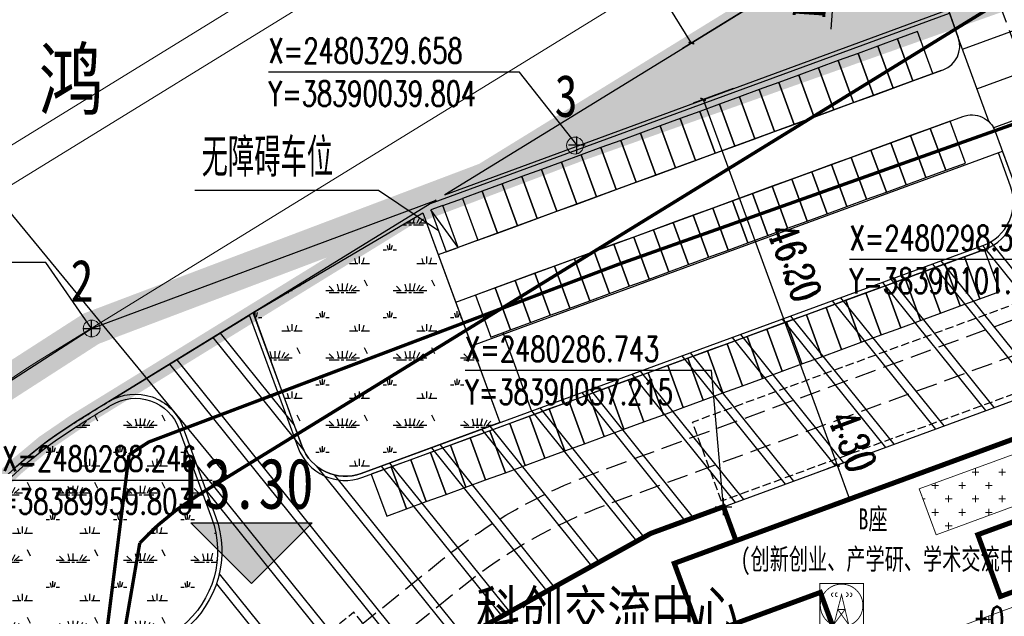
# Model space of a CAD drawing. Extents: x 38389316 to 38391210, y 2479116 to 2480544.
# Tile 42 of 68: x 38389974 to 38390091, y 2480274 to 2480345. Entities that reach past the tile are written whole.
import ezdxf
from ezdxf.enums import TextEntityAlignment as Align

# ---------------------------------------------------------------- set-up
doc = ezdxf.new("R2010")
doc.units = 0
doc.header["$LTSCALE"] = 2
for name, pattern in [('0', [0]), ('CENTER2', [1.125, 0.75, -0.125, 0.125, -0.125]), ('DASH', [0.35, 0.25, -0.1]), ('X2', [10, 8, -2])]:
    doc.linetypes.add(name, pattern=pattern)
doc.layers.get('0').update_dxf_attribs({"linetype": 'CONTINUOUS', "lineweight": 9})
doc.layers.get('Defpoints').update_dxf_attribs({"linetype": 'CONTINUOUS', "lineweight": 9})
for name, color, linetype in [('00-道路', 130, 'CONTINUOUS'), ('DIM_COOR', 3, 'CONTINUOUS'), ('DIM_ELEV', 3, 'CONTINUOUS'), ('DIM_SYMB', 3, 'CONTINUOUS'), ('DL_道路红线', 7, 'CONTINUOUS'), ('hongxian', 1, 'CONTINUOUS'), ('PUB_TEXT', 7, 'CONTINUOUS'), ('u-road', 4, 'CONTINUOUS'), ('U_室外车位', 3, 'CONTINUOUS'), ('建筑占地', 3, 'CONTINUOUS'), ('建筑轮廓', 2, 'CONTINUOUS'), ('文字', 7, 'CONTINUOUS'), ('远期建筑', 141, 'CONTINUOUS'), ('道路', 33, 'CONTINUOUS')]:
    doc.layers.add(name, color=color, linetype=linetype)
for name, color, linetype, lineweight in [('YD_设施符号', 7, 'CONTINUOUS', 5), ('尺寸标注', 7, 'CONTINUOUS', 9), ('屋顶绿化线', 126, 'CONTINUOUS', 9), ('建筑控制线', 6, '0', 9), ('规划坐标', 7, 'CONTINUOUS', 9), ('路边线', 5, 'CONTINUOUS', 9)]:
    doc.layers.add(name, color=color, linetype=linetype, lineweight=lineweight)
doc.styles.add('-宋体', font='txt', dxfattribs={"width": 0.8})
doc.styles.add('_TCH_DIM', font='SIMPLEX', dxfattribs={"bigfont": 'GBCBIG'})
doc.styles.add('_TCH_LABEL_T3', font='COMPLEX', dxfattribs={"width": 0.705882, "bigfont": 'GBCBIG'})
doc.styles.add('中等线体', font='txt', dxfattribs={"width": 0.8})
doc.styles.add('宋体', font='txt', dxfattribs={"width": 0.8, "height": 8})
doc.dimstyles.new('_TCH_ARCH_M_M&&1', dxfattribs={"dimtxt": 1.275, "dimasz": 0.5, "dimexe": 1.25, "dimexo": 1.5, "dimgap": 0.6125, "dimtad": 1, "dimzin": 1, "dimdsep": 46, "dimtxsty": '_TCH_LABEL_T3', "dimblk": 'ARCHTICK', "dimcen": 0.09, "dimclrt": 7, "dimazin": 2, "dimtfac": 1, "dimtix": 1, "dimtmove": 2, "dimatfit": 3, "dimfxl": 1, "dimtolj": 1, "dimtzin": 0, "dimarcsym": 0})
pattern_1 = [(0, (2.4, 0.16), (8, 8), [1.2, -0.24, 0.32, -0.24, 1.2, -4.8]), (0, (2, 0.4), (8, 8), [0.8, -0.6, 1.2, -0.6, 0.8, -4]), (0, (4.8, 3.6), (8, 8), [1, -0.4, 1, -5.6]), (0, (0.8, 5.2), (8, 8), [0.4, -0.8, 0.4, -6.4]), (90, (1.6, 5.2), (-8, 8), [0.72, -7.28]), (90, (4, 0.4), (-8, 8), [0.8, -7.2]), (90, (6, 3.6), (-8, 8), [0.8, -7.2]), (45, (5.04, 0.32), (9e-16, 8.00000000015), [0.8, -10.513708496]), (135, (2.96, 0.32), (-8.00000000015, 9e-16), [0.8, -10.513708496]), (63.43494882, (4.8, 0.36), (4e-10, 8), [0.8, -17.088543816]), (75.96375653, (4.4, 0.4), (2.9e-10, 7.9999999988), [0.8, -32.184845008]), (75.96375653, (6.4, 3.6), (2.9e-10, 7.9999999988), [0.64, -32.344845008]), (75.96375653, (1.76, 5.2), (2.9e-10, 7.9999999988), [0.56, -32.424845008]), (104.03624347, (3.6, 0.4), (-2.9e-10, 7.9999999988), [0.8, -32.184845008]), (104.03624347, (5.6, 3.6), (-2.9e-10, 7.9999999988), [0.64, -32.344845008]), (104.03624347, (1.44, 5.2), (-2.9e-10, 7.9999999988), [0.56, -32.424845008]), (116.5650512, (3.2, 0.36), (-3.2e-09, 8), [0.8, -17.0885343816])]

# ---------------------------------------------------------------- blocks, each defined once
blk = doc.blocks.new('_ArchTick')
at = {"color": 0, "linetype": 'ByBlock', "const_width": 0.4}
blk.add_lwpolyline([(-0.5, -0.5), (0.5, 0.5)], dxfattribs=at)
blk = doc.blocks.new('*D100')
at = {"layer": 'Defpoints', "color": 0}
for p in [(38390059.78, 2480336.89), (38390075.67, 2480293.5), (38390070.69, 2480291.68)]:
    blk.add_point(p, dxfattribs=at)
at = {"layer": '尺寸标注', "color": 0, "lineweight": -2}
for p, q in [((38390058.37, 2480336.37), (38390053.63, 2480334.63)), ((38390054.8, 2480335.06), (38390070.69, 2480291.68)), ((38390074.26, 2480292.99), (38390069.52, 2480291.25))]:
    blk.add_line(p, q, dxfattribs=at)
at = {"layer": '尺寸标注', "color": 0, "lineweight": -2, "xscale": 0.5, "yscale": 0.5, "zscale": 0.5}
for p, rotation in [((38390054.8, 2480335.06), 110.1178122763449), ((38390070.69, 2480291.68), 290.1178122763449)]:
    blk.add_blockref('_ArchTick', p, dxfattribs=dict(at, rotation=rotation))
at = {"layer": '尺寸标注', "color": 7, "insert": (38390065.7, 2480315.7), "char_height": 3.5, "attachment_point": 5, "rotation": 290.1178, "style": '_TCH_LABEL_T3'}
blk.add_mtext('\\A1;46.20', dxfattribs=at)
blk = doc.blocks.new('hyvahavb')
at = {"layer": 'DIM_ELEV'}
blk.add_hatch(color=10, dxfattribs=at).paths.add_polyline_path([(-173.18, -4360.83), (-182.18, -4351.83), (-164.18, -4351.83)])
at = {"layer": 'DIM_ELEV', "color": 10}
for p, q in [((-173.18, -4360.83), (-182.18, -4351.83)), ((-182.18, -4351.83), (-164.18, -4351.83)), ((-173.18, -4360.83), (-164.18, -4351.83))]:
    blk.add_line(p, q, dxfattribs=at)
blk = doc.blocks.new('*D135')
at = {"layer": 'Defpoints', "color": 0}
for p in [(38390066.04, 2480289.97), (38390072.17, 2480287.64), (38390067.52, 2480285.94)]:
    blk.add_point(p, dxfattribs=at)
at = {"layer": '尺寸标注', "color": 0, "lineweight": -2}
for p, q in [((38390067.45, 2480290.49), (38390071.87, 2480292.1)), ((38390070.69, 2480291.67), (38390072.17, 2480287.64)), ((38390068.92, 2480286.45), (38390073.34, 2480288.07))]:
    blk.add_line(p, q, dxfattribs=at)
at = {"layer": '尺寸标注', "color": 0, "lineweight": -2, "xscale": 0.5, "yscale": 0.5, "zscale": 0.5}
for p, rotation in [((38390070.69, 2480291.67), 110.116040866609), ((38390072.17, 2480287.64), 290.116040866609)]:
    blk.add_blockref('_ArchTick', p, dxfattribs=dict(at, rotation=rotation))
at = {"layer": '尺寸标注', "color": 7, "insert": (38390072.59, 2480294.5), "char_height": 3.5, "attachment_point": 5, "rotation": 290.116, "style": '_TCH_LABEL_T3'}
blk.add_mtext('\\A1;4.30', dxfattribs=at)
blk = doc.blocks.new('nnbngb')
at = {"layer": '建筑轮廓', "const_width": 600, "flags": 128}
for points in [[(41807, 43522), (43188, 39449), (0, 24814), (8409, 0), (59173, 17203), (60634, 12893), (75873, 15291), (75873, 19831), (129473, 19831), (129473, 46031), (83873, 46031), (83873, 50331), (74683, 50331), (50827, 46578)], [(76073, 36831), (91173, 36831), (91173, 29031), (76073, 29031), (76073, 19831), (129473, 19831), (129473, 46031), (76073, 46031)], [(111073, 36831), (127273, 36831), (127273, 29031), (111073, 29031)]]:
    blk.add_lwpolyline(points, close=True, dxfattribs=at)
blk = doc.blocks.new('*D180')
at = {"layer": 'Defpoints', "color": 0}
for p in [(38390030.12, 2480397.85), (38390021.97, 2480392.84), (38390061.55, 2480346.75)]:
    blk.add_point(p, dxfattribs=at)
at = {"layer": '尺寸标注', "color": 0, "lineweight": -2}
for p, q in [((38390028.84, 2480397.07), (38390020.91, 2480392.19)), ((38390053.4, 2480341.74), (38390021.97, 2480392.84)), ((38390060.28, 2480345.96), (38390052.34, 2480341.08))]:
    blk.add_line(p, q, dxfattribs=at)
at = {"layer": '尺寸标注', "color": 0, "lineweight": -2, "xscale": 0.5, "yscale": 0.5, "zscale": 0.5}
for p, rotation in [((38390021.97, 2480392.84), 121.5943361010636), ((38390053.4, 2480341.74), 301.5943361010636)]:
    blk.add_blockref('_ArchTick', p, dxfattribs=dict(at, rotation=rotation))
at = {"layer": '尺寸标注', "color": 7, "insert": (38390040.03, 2480368.73), "char_height": 3.5, "attachment_point": 5, "rotation": 301.5943, "style": '_TCH_LABEL_T3'}
blk.add_mtext('\\A1;60.00', dxfattribs=at)
blk = doc.blocks.new('uiiatguaukjb')
at = {"layer": '路边线', "color": 0, "flags": 128}
for points in [[(38390235.98, 2480465.31), (38390228.96, 2480463.44), (38390209.73, 2480457.68), (38390190.74, 2480451.18), (38390172.01, 2480443.93), (38390153.6, 2480435.93), (38390135.51, 2480427.21), (38390117.79, 2480417.8), (38390100.37, 2480407.86), (38390083.18, 2480397.58), (38390066.12, 2480387.12), (38390049.08, 2480376.64), (38389931.47, 2480304.3)], [(38390251.69, 2480465.31), (38390249.32, 2480464.73), (38390230.05, 2480459.59), (38390210.96, 2480453.87), (38390192.11, 2480447.42), (38390173.53, 2480440.23), (38390155.26, 2480432.29), (38390137.32, 2480423.64), (38390119.72, 2480414.29), (38390102.39, 2480404.4), (38390085.26, 2480394.15), (38390068.21, 2480383.71), (38390051.18, 2480373.24), (38389933.75, 2480301.01)]]:
    blk.add_lwpolyline(points, dxfattribs=at)
at = {"layer": '路边线', "color": 33, "flags": 128}
blk.add_lwpolyline([(38390336.69, 2480465.31), (38390331.55, 2480464.12), (38390312.07, 2480459.59), (38390292.61, 2480455.06), (38390273.26, 2480450.53), (38390254.16, 2480445.84), (38390235.36, 2480440.82), (38390216.91, 2480435.3), (38390198.79, 2480429.1), (38390180.94, 2480422.18), (38390163.38, 2480414.56), (38390146.13, 2480406.24), (38390129.13, 2480397.21), (38390112.23, 2480387.57), (38390095.35, 2480377.47), (38390078.41, 2480367.1), (38390061.39, 2480356.63), (38389975.89, 2480304.04, 0.451741), (38389961.48, 2480220.48), (38390043.54, 2480118.56)], format="xyb", dxfattribs=at)
blk = doc.blocks.new('通讯机房及天线')
at = {"const_width": 0.1}
blk.add_lwpolyline([(-2.5, -2.5), (2.5, -2.5), (2.5, 2.5), (-2.5, 2.5)], close=True, dxfattribs=at)
blk.add_lwpolyline([(0, -2.43, 1), (0, 2.43, 1)], format="xyb", close=True, dxfattribs=at)
for points in [[(-0.96, 1.43, 0.974639), (-0.94, 1.01)], [(-0.49, 1.45, 1.100025), (-0.46, 1)], [(0.49, 1.02, 1.158367), (0.5, 1.45)], [(0.96, 1.01, 0.978567), (0.98, 1.43)]]:
    blk.add_lwpolyline(points, format="xyb", dxfattribs=at)
blk.add_lwpolyline([(-0.87, -2.14), (-0.01, 1.23), (0.8, -2.18), (-0.44, -0.46), (0.39, -0.46), (-0.87, -2.14)], dxfattribs=at)
blk = doc.blocks.new('*D229')
at = {"layer": 'Defpoints', "color": 0}
for p in [(38390071.21, 2480360.02), (38390070.35, 2480348.05)]:
    blk.add_point(p, dxfattribs=at)
at = {"layer": '尺寸标注', "color": 0, "lineweight": -2}
blk.add_line((38390070.01, 2480343.39), (38390071.21, 2480360.02), dxfattribs=at)
at = {"layer": '尺寸标注', "color": 0, "lineweight": -2, "xscale": 0.5, "yscale": 0.5, "zscale": 0.5, "rotation": 85.87687976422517}
blk.add_blockref('_ArchTick', (38390071.21, 2480360.02), dxfattribs=at)
at = {"layer": '尺寸标注', "color": 7, "insert": (38390067.77, 2480350.57), "char_height": 3.5, "attachment_point": 5, "rotation": 85.8769, "style": '_TCH_LABEL_T3'}
blk.add_mtext('\\A1;R12.00', dxfattribs=at)
blk = doc.blocks.new('A$C2C2D53D2')
at = {"layer": '屋顶绿化线'}
h = blk.add_hatch(dxfattribs=at)
h.set_pattern_fill('CROSS', color=256, scale=1000, angle=-20.11685, style=0)
h.set_pattern_definition([(339.883152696, (-36900978721.8, 10874791445.4), (2036.6497452, 944.653542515), [793.75, -2381.25]), (69.883152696, (-36900978485.7, 10874790936.2), (-944.653542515, 2036.6497452), [793.75, -2381.25])])
h.paths.add_polyline_path([(75607, 19440), (126007, 19440), (126007, 25240), (75607, 25240)])
h.paths.add_polyline_path([(104457, 42240), (126007, 42240), (126007, 36440), (104457, 36440)])
for points in [[(104457, 42240), (126007, 42240), (126007, 36440), (104457, 36440)], [(75607, 19440), (126007, 19440), (126007, 25240), (75607, 25240)]]:
    blk.add_lwpolyline(points, close=True, dxfattribs=at)

msp = doc.modelspace()

# ---------------------------------------------------------------- hatches: boundary and pattern name
at = {"layer": '远期建筑'}
h = msp.add_hatch(dxfattribs=at)
h.set_pattern_fill('草坪或沼泽', color=104, scale=2, style=0)
h.set_pattern_definition(pattern_1)
edge = h.paths.add_edge_path()
edge.add_arc((38390076.429, 2480348.853), 6, 19.52619, 121.59433)
edge.add_line((38390073.286, 2480353.964), (38390024.156, 2480323.746))
edge.add_line((38390024.156, 2480323.746), (38390078.224, 2480343.641))
edge.add_line((38390078.224, 2480343.641), (38390083.906, 2480345.722))
edge.add_line((38390083.906, 2480345.722), (38390082.084, 2480350.859))
edge = h.paths.add_edge_path()
edge.add_line((38390160.804, 2480373.889), (38390153.182, 2480394.051))
edge.add_arc((38390158.794, 2480396.172), 6, 117.57112, 200.70941, ccw=False)
edge.add_arc((38390311.44, 2480097.916), 341.049, 110.33303, 117.11141, ccw=False)
edge.add_arc((38390366.022, 2479970.318), 479.711, 106.64768, 111.15049, ccw=False)
edge.add_arc((38390429.665, 2479757.482), 701.858, 103.505191, 106.647683, ccw=False)
edge.add_arc((38392192.089, 2472419.386), 8248.632, 102.676434, 103.5051905, ccw=False)
edge.add_line((38390381.968, 2480466.956), (38390389.747, 2480433.506))
edge.add_line((38390389.747, 2480433.506), (38390344.998, 2480422.831))
edge.add_line((38390344.998, 2480422.831), (38390341.349, 2480422.222))
edge.add_line((38390341.349, 2480422.222), (38390327.798, 2480418.728))
edge.add_line((38390327.798, 2480418.728), (38390297.817, 2480410.998))
edge.add_line((38390297.817, 2480410.998), (38390264.736, 2480401.932))
edge.add_line((38390264.736, 2480401.932), (38390215.555, 2480385.46))
edge.add_line((38390215.555, 2480385.46), (38390216.504, 2480394.295))
edge.add_line((38390216.504, 2480394.295), (38390163.431, 2480374.854))
edge.add_line((38390163.431, 2480374.854), (38390160.804, 2480373.889))
h = msp.add_hatch(dxfattribs=at)
h.set_pattern_fill('草坪或沼泽', color=104, scale=2, style=0)
h.set_pattern_definition(pattern_1)
edge = h.paths.add_edge_path()
edge.add_line((38390030.653, 2480296.716), (38390014.22, 2480290.698))
edge.add_arc((38390012.329, 2480295.862), 5.5, 200.11781, 290.11615, ccw=False)
edge.add_line((38390007.164, 2480293.97), (38390001.429, 2480309.767))
edge.add_line((38390001.429, 2480309.767), (38390021.538, 2480321.601))
edge.add_line((38390021.538, 2480321.601), (38390030.653, 2480296.716))
h = msp.add_hatch(dxfattribs=at)
h.set_pattern_fill('草坪或沼泽', color=104, scale=2, style=0)
h.set_pattern_definition(pattern_1)
edge = h.paths.add_edge_path()
edge.add_line((38389975.294, 2480258.343), (38389966.941, 2480251.618))
edge.add_arc((38389963.492, 2480255.902), 5.5, 180.01539, 308.83727, ccw=False)
edge.add_arc((38390005.492, 2480255.913), 47.5, 121.59434, 180.01539, ccw=False)
edge.add_line((38389980.606, 2480296.373), (38389984.532, 2480298.787))
edge.add_arc((38389987.414, 2480294.103), 5.5, 20.11781, 121.59434, ccw=False)
edge.add_line((38389992.578, 2480295.994), (38389996.457, 2480285.406))
edge.add_arc((38389985.658, 2480281.451), 11.5, -51.16273, 20.11781, ccw=False)
edge.add_line((38389992.87, 2480272.493), (38389976.295, 2480259.149))

# ---------------------------------------------------------------- linework, layer by layer
at = {"layer": 'DIM_COOR', "color": 3}
for p, q in [((38390033.008, 2480338.292), (38390003.198, 2480338.292)), ((38390039.804, 2480329.658), (38390033.008, 2480338.292)), ((38390039.804, 2480328.658), (38390039.804, 2480330.658)), ((38390038.804, 2480329.658), (38390040.804, 2480329.658)), ((38390100.546, 2480316.078), (38390072.166, 2480316.078)), ((38389976.795, 2480315.73), (38389947.425, 2480315.73)), ((38389982.194, 2480307.879), (38389976.795, 2480315.73)), ((38389981.194, 2480307.879), (38389983.194, 2480307.879)), ((38389982.194, 2480306.879), (38389982.194, 2480308.879)), ((38390055.797, 2480302.9), (38390026.537, 2480302.9)), ((38390057.215, 2480286.743), (38390055.797, 2480302.9)), ((38389966.819, 2480289.896), (38389996.519, 2480289.896)), ((38390057.215, 2480285.743), (38390057.215, 2480287.743)), ((38390056.215, 2480286.743), (38390058.215, 2480286.743))]:
    msp.add_line(p, q, dxfattribs=at)
at = {"layer": 'DIM_SYMB', "color": 0, "flags": 128}
for points in [[(38389998.387, 2480290.286), (38389944.193, 2480356.117), (38389897.755, 2480356.117)], [(38390023.389, 2480319.459), (38390016.258, 2480324.244), (38389994.481, 2480324.244)]]:
    msp.add_lwpolyline(points, dxfattribs=at)
at = {"layer": 'DL_道路红线', "color": 192, "ltscale": 10, "const_width": 2, "flags": 128}
msp.add_lwpolyline([(38390374.214, 2480465.311), (38390372.437, 2480464.898), (38390352.957, 2480460.368), (38390333.477, 2480455.838), (38390313.996, 2480451.308), (38390294.542, 2480446.784), (38390275.247, 2480442.261), (38390256.268, 2480437.605), (38390237.677, 2480432.643), (38390219.507, 2480427.2), (38390201.699, 2480421.109), (38390184.169, 2480414.318), (38390166.925, 2480406.833), (38390149.975, 2480398.654), (38390133.226, 2480389.761), (38390116.52, 2480380.227), (38390099.754, 2480370.199), (38390082.857, 2480359.851), (38390065.846, 2480349.388), (38389980.344, 2480296.799, 0.4517405), (38389968.103, 2480225.812), (38390076.061, 2480091.716)], format="xyb", dxfattribs=at)
at = {"layer": 'hongxian', "linetype": 'CENTER2', "ltscale": 10, "const_width": 4, "flags": 128}
msp.add_lwpolyline([(38389966.088, 2480297.513), (38389982.194, 2480307.879), (38390039.804, 2480329.658), (38390097.307, 2480350.05), (38390150.373, 2480261.891), (38390169.455, 2480230.19), (38390225.751, 2480136.667), (38390227.507, 2480133.748), (38390226.014, 2480128.736), (38390226.939, 2480119.097), (38390228.384, 2480110.104), (38390230.945, 2480101.453), (38390234.62, 2480096.196), (38390238.654, 2480093.641), (38390242.015, 2480092.599), (38390245.377, 2480091.557), (38390249.476, 2480090.84), (38390253.79, 2480090.086), (38390269.492, 2480064), (38390280.517, 2480045.682), (38390276.004, 2480043.512), (38390221.513, 2480017.314), (38390188.03, 2480001.17), (38390166.81, 2479990.939), (38390162.41, 2479988.818), (38390159.882, 2479987.599), (38390107.363, 2480052.835), (38390094.042, 2480069.381), (38390061.047, 2480110.365), (38389963.401, 2480231.654), (38389962.261, 2480233.069), (38389954.389, 2480247.06), (38389951.691, 2480262.793), (38389951.791, 2480263.303), (38389953.314, 2480271.057), (38389955.422, 2480281.786), (38389957.697, 2480285.14), (38389959.803, 2480288.246)], close=True, dxfattribs=at)
at = {"layer": 'u-road'}
msp.add_line((38390027.316, 2480305.826), (38390090.333, 2480328.909), dxfattribs=at)
at = {"layer": 'u-road', "flags": 128}
for points in [[(38390064.062, 2480358.27), (38390064.062, 2480358.27, -0.4773405), (38390081.659, 2480352.059), (38390085.085, 2480342.396)], [(38390079.7, 2480337.261), (38390083.29, 2480338.576, 0.4111925), (38390085.085, 2480342.396), (38390084.511, 2480344.016, 0.0000083), (38390084.511, 2480344.016, 0.0000083)], [(38390025.425, 2480310.99), (38390085.625, 2480333.041, -0.4142226), (38390089.474, 2480331.256), (38390101.512, 2480298.389)]]:
    msp.add_lwpolyline(points, format="xyb", dxfattribs=at)
for points in [[(38390084.016, 2480345.232), (38390022.387, 2480322.657)], [(38390083.041, 2480338.485), (38390023.361, 2480316.624)], [(38390021.538, 2480321.601), (38390027.247, 2480306.014)]]:
    msp.add_lwpolyline(points, dxfattribs=at)
at = {"layer": 'U_室外车位'}
for points in [[(38390080.225, 2480343.098), (38390077.877, 2480342.238), (38390079.7, 2480337.261), (38390082.047, 2480338.121)], [(38390077.877, 2480342.238), (38390075.53, 2480341.378), (38390077.353, 2480336.402), (38390079.7, 2480337.261)], [(38390075.53, 2480341.378), (38390073.182, 2480340.518), (38390075.005, 2480335.542), (38390077.353, 2480336.402)], [(38390070.835, 2480339.658), (38390068.487, 2480338.799), (38390070.31, 2480333.822), (38390072.658, 2480334.682)], [(38390073.182, 2480340.518), (38390070.835, 2480339.658), (38390072.658, 2480334.682), (38390075.005, 2480335.542)], [(38390068.487, 2480338.799), (38390066.14, 2480337.939), (38390067.963, 2480332.962), (38390070.31, 2480333.822)], [(38390063.792, 2480337.079), (38390061.445, 2480336.219), (38390063.268, 2480331.242), (38390065.615, 2480332.102)], [(38390066.14, 2480337.939), (38390063.792, 2480337.079), (38390065.615, 2480332.102), (38390067.963, 2480332.962)], [(38390061.445, 2480336.219), (38390059.097, 2480335.359), (38390060.92, 2480330.382), (38390063.268, 2480331.242)], [(38390059.097, 2480335.359), (38390056.75, 2480334.499), (38390058.573, 2480329.523), (38390060.92, 2480330.382)], [(38390054.402, 2480333.639), (38390052.055, 2480332.779), (38390053.878, 2480327.803), (38390056.225, 2480328.663)], [(38390056.75, 2480334.499), (38390054.402, 2480333.639), (38390056.225, 2480328.663), (38390058.573, 2480329.523)], [(38390052.055, 2480332.779), (38390049.707, 2480331.919), (38390051.53, 2480326.943), (38390053.878, 2480327.803)], [(38390084.111, 2480332.487), (38390081.764, 2480331.627), (38390083.587, 2480326.651), (38390085.934, 2480327.511)], [(38390049.707, 2480331.919), (38390047.36, 2480331.06), (38390049.183, 2480326.083), (38390051.53, 2480326.943)], [(38390081.764, 2480331.627), (38390079.416, 2480330.768), (38390081.239, 2480325.791), (38390083.587, 2480326.651)], [(38390045.013, 2480330.2), (38390042.665, 2480329.34), (38390044.488, 2480324.363), (38390046.835, 2480325.223)], [(38390047.36, 2480331.06), (38390045.013, 2480330.2), (38390046.835, 2480325.223), (38390049.183, 2480326.083)], [(38390079.416, 2480330.768), (38390077.069, 2480329.908), (38390078.892, 2480324.931), (38390081.239, 2480325.791)], [(38390042.665, 2480329.34), (38390040.318, 2480328.48), (38390042.141, 2480323.503), (38390044.488, 2480324.363)], [(38390074.721, 2480329.048), (38390072.374, 2480328.188), (38390074.197, 2480323.211), (38390076.544, 2480324.071)], [(38390077.069, 2480329.908), (38390074.721, 2480329.048), (38390076.544, 2480324.071), (38390078.892, 2480324.931)], [(38390040.318, 2480328.48), (38390037.97, 2480327.62), (38390039.793, 2480322.643), (38390042.141, 2480323.503)], [(38390072.374, 2480328.188), (38390070.026, 2480327.328), (38390071.849, 2480322.351), (38390074.197, 2480323.211)], [(38390035.623, 2480326.76), (38390033.275, 2480325.9), (38390035.098, 2480320.924), (38390037.446, 2480321.784)], [(38390037.97, 2480327.62), (38390035.623, 2480326.76), (38390037.446, 2480321.784), (38390039.793, 2480322.643)], [(38390070.026, 2480327.328), (38390067.679, 2480326.468), (38390069.502, 2480321.492), (38390071.849, 2480322.351)], [(38390033.275, 2480325.9), (38390030.928, 2480325.04), (38390032.751, 2480320.064), (38390035.098, 2480320.924)], [(38390065.331, 2480325.608), (38390062.984, 2480324.748), (38390064.807, 2480319.772), (38390067.154, 2480320.632)], [(38390067.679, 2480326.468), (38390065.331, 2480325.608), (38390067.154, 2480320.632), (38390069.502, 2480321.492)], [(38390028.58, 2480324.181), (38390026.233, 2480323.321), (38390028.056, 2480318.344), (38390030.403, 2480319.204)], [(38390030.928, 2480325.04), (38390028.58, 2480324.181), (38390030.403, 2480319.204), (38390032.751, 2480320.064)], [(38390062.984, 2480324.748), (38390060.637, 2480323.889), (38390062.459, 2480318.912), (38390064.807, 2480319.772)], [(38390058.289, 2480323.029), (38390055.942, 2480322.169), (38390057.765, 2480317.192), (38390060.112, 2480318.052)], [(38390060.637, 2480323.889), (38390058.289, 2480323.029), (38390060.112, 2480318.052), (38390062.459, 2480318.912)], [(38390055.942, 2480322.169), (38390053.594, 2480321.309), (38390055.417, 2480316.332), (38390057.765, 2480317.192)], [(38390053.594, 2480321.309), (38390051.247, 2480320.449), (38390053.07, 2480315.472), (38390055.417, 2480316.332)], [(38390048.899, 2480319.589), (38390046.552, 2480318.729), (38390048.375, 2480313.753), (38390050.722, 2480314.613)], [(38390051.247, 2480320.449), (38390048.899, 2480319.589), (38390050.722, 2480314.613), (38390053.07, 2480315.472)], [(38390046.552, 2480318.729), (38390044.204, 2480317.869), (38390046.027, 2480312.893), (38390048.375, 2480313.753)], [(38390044.204, 2480317.869), (38390041.857, 2480317.01), (38390043.68, 2480312.033), (38390046.027, 2480312.893)], [(38390088.182, 2480317.255), (38390085.835, 2480316.395), (38390087.658, 2480311.419), (38390090.005, 2480312.278)], [(38390039.509, 2480316.15), (38390037.162, 2480315.29), (38390038.985, 2480310.313), (38390041.332, 2480311.173)], [(38390041.857, 2480317.01), (38390039.509, 2480316.15), (38390041.332, 2480311.173), (38390043.68, 2480312.033)], [(38390085.835, 2480316.395), (38390083.488, 2480315.535), (38390085.31, 2480310.559), (38390087.658, 2480311.419)], [(38390037.162, 2480315.29), (38390034.814, 2480314.43), (38390036.637, 2480309.453), (38390038.985, 2480310.313)], [(38390083.488, 2480315.535), (38390081.14, 2480314.675), (38390082.963, 2480309.699), (38390085.31, 2480310.559)], [(38390034.814, 2480314.43), (38390032.467, 2480313.57), (38390034.29, 2480308.593), (38390036.637, 2480309.453)], [(38390078.793, 2480313.816), (38390076.445, 2480312.956), (38390078.268, 2480307.979), (38390080.616, 2480308.839)], [(38390081.14, 2480314.675), (38390078.793, 2480313.816), (38390080.616, 2480308.839), (38390082.963, 2480309.699)], [(38390030.119, 2480312.71), (38390027.772, 2480311.85), (38390029.595, 2480306.874), (38390031.942, 2480307.734)], [(38390032.467, 2480313.57), (38390030.119, 2480312.71), (38390031.942, 2480307.734), (38390034.29, 2480308.593)], [(38390076.445, 2480312.956), (38390074.098, 2480312.096), (38390075.921, 2480307.119), (38390078.268, 2480307.979)], [(38390074.098, 2480312.096), (38390071.75, 2480311.236), (38390073.573, 2480306.259), (38390075.921, 2480307.119)], [(38390069.403, 2480310.376), (38390067.055, 2480309.516), (38390068.878, 2480304.539), (38390071.226, 2480305.399)], [(38390071.75, 2480311.236), (38390069.403, 2480310.376), (38390071.226, 2480305.399), (38390073.573, 2480306.259)], [(38390067.055, 2480309.516), (38390064.708, 2480308.656), (38390066.531, 2480303.68), (38390068.878, 2480304.539)], [(38390064.708, 2480308.656), (38390062.36, 2480307.796), (38390064.183, 2480302.82), (38390066.531, 2480303.68)], [(38390060.013, 2480306.936), (38390057.665, 2480306.077), (38390059.488, 2480301.1), (38390061.836, 2480301.96)], [(38390062.36, 2480307.796), (38390060.013, 2480306.936), (38390061.836, 2480301.96), (38390064.183, 2480302.82)], [(38390057.665, 2480306.077), (38390055.318, 2480305.217), (38390057.141, 2480300.24), (38390059.488, 2480301.1)], [(38390052.97, 2480304.357), (38390050.623, 2480303.497), (38390052.446, 2480298.52), (38390054.793, 2480299.38)], [(38390055.318, 2480305.217), (38390052.97, 2480304.357), (38390054.793, 2480299.38), (38390057.141, 2480300.24)], [(38390050.623, 2480303.497), (38390048.275, 2480302.637), (38390050.098, 2480297.66), (38390052.446, 2480298.52)], [(38390048.275, 2480302.637), (38390045.928, 2480301.777), (38390047.751, 2480296.801), (38390050.098, 2480297.66)], [(38390043.581, 2480300.917), (38390041.233, 2480300.057), (38390043.056, 2480295.081), (38390045.403, 2480295.941)], [(38390045.928, 2480301.777), (38390043.581, 2480300.917), (38390045.403, 2480295.941), (38390047.751, 2480296.801)], [(38390041.233, 2480300.057), (38390038.886, 2480299.198), (38390040.709, 2480294.221), (38390043.056, 2480295.081)], [(38390038.886, 2480299.198), (38390036.538, 2480298.338), (38390038.361, 2480293.361), (38390040.709, 2480294.221)], [(38390034.191, 2480297.478), (38390031.843, 2480296.618), (38390033.666, 2480291.641), (38390036.014, 2480292.501)], [(38390036.538, 2480298.338), (38390034.191, 2480297.478), (38390036.014, 2480292.501), (38390038.361, 2480293.361)], [(38390031.843, 2480296.618), (38390029.496, 2480295.758), (38390031.319, 2480290.781), (38390033.666, 2480291.641)], [(38390029.496, 2480295.758), (38390027.148, 2480294.898), (38390028.971, 2480289.922), (38390031.319, 2480290.781)], [(38390024.801, 2480294.038), (38390022.453, 2480293.178), (38390024.276, 2480288.202), (38390026.624, 2480289.062)], [(38390027.148, 2480294.898), (38390024.801, 2480294.038), (38390026.624, 2480289.062), (38390028.971, 2480289.922)], [(38390022.453, 2480293.178), (38390020.106, 2480292.319), (38390021.929, 2480287.342), (38390024.276, 2480288.202)], [(38390017.758, 2480291.459), (38390015.411, 2480290.599), (38390017.234, 2480285.622), (38390019.581, 2480286.482)], [(38390020.106, 2480292.319), (38390017.758, 2480291.459), (38390019.581, 2480286.482), (38390021.929, 2480287.342)]]:
    msp.add_lwpolyline(points, close=True, dxfattribs=at)
at = {"layer": 'U_室外车位', "color": 83}
msp.add_lwpolyline([(38390023.886, 2480322.461), (38390026.234, 2480323.32), (38390028.056, 2480318.344), (38390025.708, 2480317.484), (38390023.887, 2480322.461), (38390022.478, 2480321.945), (38390024.3, 2480316.968), (38390025.708, 2480317.484), (38390022.478, 2480321.945)], dxfattribs=at)
at = {"layer": '建筑占地', "color": 6, "flags": 128}
msp.add_lwpolyline([(38389987.235, 2480233.936), (38390003.665, 2480213.528), (38390045.416, 2480247.141), (38390048.27, 2480243.596), (38390061.755, 2480251.089), (38390061.755, 2480251.089), (38390061.755, 2480251.089), (38390060.193, 2480255.352), (38390060.193, 2480255.352), (38390110.523, 2480273.787), (38390101.512, 2480298.389), (38390058.694, 2480282.705), (38390057.215, 2480286.743), (38390048.586, 2480283.582), (38390027.476, 2480271.853), (38390020.058, 2480265.881), (38390022.754, 2480262.532)], close=True, dxfattribs=at)
at = {"layer": '建筑控制线', "color": 192, "linetype": 'X2', "ltscale": 0.2, "const_width": 0.4, "flags": 128}
msp.add_lwpolyline([(38389987.93, 2480282.438, -0.0679027), (38389994.828, 2480288.097), (38390005.562, 2480294.699), (38390022.598, 2480305.177), (38390039.633, 2480315.655), (38390056.669, 2480326.133), (38390073.704, 2480336.611), (38390090.703, 2480347.067), (38390096.84, 2480350.825)], format="xyb", dxfattribs=at)
at = {"layer": '建筑控制线', "linetype": 'X2', "const_width": 0.4, "flags": 128}
for points in [[(38389986.653, 2480292.911), (38389988.999, 2480294.42), (38390044.75, 2480315.496), (38390099.431, 2480334.888)], [(38389986.653, 2480292.911), (38389979.445, 2480235.645)]]:
    msp.add_lwpolyline(points, dxfattribs=at)
at = {"layer": '建筑控制线', "color": 192, "linetype": 'X2', "ltscale": 0.2, "const_width": 0.4, "flags": 128}
msp.add_lwpolyline([(38389987.93, 2480282.438), (38389979.787, 2480235.219)], dxfattribs=at)
at = {"layer": '规划坐标', "color": 7, "linetype": 'Continuous'}
for centre in [(38390039.591, 2480329.582), (38389982.213, 2480307.891)]:
    msp.add_circle(centre, 1, dxfattribs=at)
at = {"layer": '远期建筑', "color": 104, "flags": 128}
for points in [[(38389982.194, 2480307.879), (38390023.095, 2480323.093), (38389980.344, 2480296.799, 0.4498704), (38389967.916, 2480226.045, 0.0015543), (38389968.103, 2480225.812), (38389958.325, 2480240.065), (38389954.389, 2480247.06), (38389951.691, 2480262.793), (38389955.422, 2480281.786), (38389966.088, 2480297.513), (38389982.194, 2480307.879)], [(38390030.653, 2480296.716), (38390014.22, 2480290.698, -0.4142051), (38390007.164, 2480293.97), (38390001.429, 2480309.767), (38390021.538, 2480321.601)]]:
    msp.add_lwpolyline(points, format="xyb", close=True, dxfattribs=at)
at = {"layer": '道路', "color": 3, "linetype": 'DASH', "ltscale": 5, "flags": 128}
for points in [[(38389981.185, 2480229.065, -0.3653765), (38389985.129, 2480249.314), (38390023.879, 2480280.512, -0.0818654), (38390042.002, 2480290.756), (38390091.019, 2480308.71, 0.414217), (38390098.16, 2480324.105), (38390086.726, 2480355.319, 0.4741764), (38390069.172, 2480361.413), (38390061.09, 2480356.442)], [(38390011.287, 2480197.688), (38389985.816, 2480229.327, -0.4142109), (38389987.637, 2480246.199), (38390026.387, 2480277.396, -0.0818654), (38390043.378, 2480287), (38390092.394, 2480304.954, -0.4142177), (38390107.79, 2480297.813), (38390120.206, 2480263.912, -0.4142145), (38390113.065, 2480248.517), (38390092.756, 2480241.079, 0.0818663), (38390064.438, 2480225.073), (38390028.159, 2480195.866, -0.4142121), (38390011.287, 2480197.688), (38390011.287, 2480197.688)]]:
    msp.add_lwpolyline(points, format="xyb", dxfattribs=at)
at = {"layer": '道路', "flags": 128}
for points in [[(38390085.085, 2480342.396), (38390082.084, 2480350.859, 0.4773405), (38390073.286, 2480353.964), (38390024.141, 2480323.736)], [(38390005.295, 2480297.62), (38390006.695, 2480293.798, 0.4142051), (38390014.392, 2480290.228), (38390088.182, 2480317.255, 0.4109626), (38390091.779, 2480324.962), (38390090.333, 2480328.909)], [(38390006.407, 2480296.038), (38390007.164, 2480293.97, 0.4142051), (38390014.22, 2480290.698), (38390088.01, 2480317.725, 0.4142221), (38390091.283, 2480324.781), (38390089.838, 2480328.728)], [(38389957.742, 2480260.788, -0.2304409), (38389979.861, 2480296.497, -0.0055858), (38389984.271, 2480299.213, -0.4741748), (38389993.048, 2480296.166), (38389996.926, 2480285.578, -0.3214526), (38389993.184, 2480272.104), (38389967.254, 2480251.228, -0.629867), (38389957.492, 2480255.9, -0.0263862), (38389957.757, 2480260.956, -37.8985675)], [(38389958.239, 2480260.737, -0.2304409), (38389980.128, 2480296.074, -0.0055887), (38389984.53, 2480298.786, -0.4743181), (38389992.578, 2480295.994), (38389996.457, 2480285.406, -0.3214526), (38389992.87, 2480272.493), (38389966.941, 2480251.618, -0.629867), (38389957.992, 2480255.9, -0.0252677), (38389958.233, 2480260.692, -0.0252677)]]:
    msp.add_lwpolyline(points, format="xyb", dxfattribs=at)
msp.add_lwpolyline([(38390082.084, 2480350.859, 0.4773405), (38390073.286, 2480353.964, 0), (38390024.156, 2480323.746), (38390078.224, 2480343.641), (38390083.906, 2480345.722), (38390083.906, 2480345.722)], format="xyb", close=True, dxfattribs=at)
for points in [[(38390085.577, 2480341.009), (38390110.069, 2480349.98)], [(38390087.297, 2480336.314), (38390111.71, 2480345.256)], [(38390088.76, 2480332.363), (38390085.085, 2480342.396)], [(38390089.237, 2480331.7), (38390114.31, 2480340.884)], [(38390087.973, 2480317.711), (38390100.222, 2480302.496)], [(38390088.905, 2480318.147), (38390098.703, 2480305.978)], [(38390082.024, 2480315.532), (38390094.273, 2480300.317)], [(38390083.016, 2480315.895), (38390095.265, 2480300.68)], [(38390077.067, 2480313.716), (38390089.316, 2480298.501)], [(38390076.076, 2480313.353), (38390088.325, 2480298.138)], [(38390071.118, 2480311.538), (38390083.368, 2480296.322)], [(38390070.127, 2480311.174), (38390082.376, 2480295.959)], [(38389984.271, 2480299.213), (38390000.953, 2480309.474)], [(38390005.25, 2480297.743), (38390000.953, 2480309.474)], [(38390005.72, 2480297.915), (38390001.387, 2480309.741)], [(38390064.178, 2480308.996), (38390076.427, 2480293.78)], [(38390065.17, 2480309.359), (38390077.419, 2480294.144)], [(38389996.616, 2480306.806), (38390007.414, 2480293.393)], [(38389997.474, 2480307.335), (38390006.272, 2480296.406)], [(38390031.003, 2480307.39), (38390034.409, 2480298.092)], [(38390058.23, 2480306.817), (38390070.479, 2480291.602)], [(38390059.221, 2480307.18), (38390071.47, 2480291.965)], [(38390027.247, 2480306.014), (38390030.653, 2480296.716)], [(38390052.281, 2480304.638), (38390064.53, 2480289.423)], [(38390053.272, 2480305.001), (38390065.522, 2480289.786)], [(38389991.464, 2480303.638), (38390021.152, 2480266.762)], [(38389992.322, 2480304.166), (38390021.93, 2480267.389)], [(38390046.332, 2480302.459), (38390058.582, 2480287.244)], [(38390047.324, 2480302.822), (38390059.573, 2480287.607)], [(38390057.215, 2480286.743), (38390101.441, 2480302.943)], [(38390040.383, 2480300.28), (38390052.633, 2480285.065)], [(38390041.375, 2480300.643), (38390053.624, 2480285.428)], [(38390035.426, 2480298.465), (38390047.772, 2480283.13)], [(38390034.435, 2480298.101), (38390046.885, 2480282.637)], [(38390029.478, 2480296.286), (38390042.449, 2480280.173)], [(38390028.486, 2480295.923), (38390041.562, 2480279.68)], [(38390023.529, 2480294.107), (38390037.127, 2480277.216)], [(38390022.537, 2480293.744), (38390036.24, 2480276.723)], [(38389994.708, 2480291.635), (38390017.257, 2480263.626)], [(38390008.868, 2480291.588), (38390025.825, 2480270.524)], [(38390016.589, 2480291.565), (38390030.918, 2480273.766)], [(38390017.58, 2480291.928), (38390031.805, 2480274.259)], [(38390011.009, 2480290.523), (38390026.604, 2480271.152)], [(38389995.778, 2480288.712), (38390016.478, 2480262.999)], [(38389997.356, 2480278.776), (38390012.582, 2480259.863)], [(38389997.022, 2480277.596), (38390011.804, 2480259.236)]]:
    msp.add_lwpolyline(points, dxfattribs=at)
at = {"layer": '道路', "linetype": 'DASH', "ltscale": 2, "flags": 128}
for points in [[(38390056.974, 2480287.4), (38390053.535, 2480296.79), (38390096.353, 2480312.473), (38390099.792, 2480303.084)], [(38390019.619, 2480266.427), (38390013.348, 2480274.216), (38389977.829, 2480245.62), (38389984.1, 2480237.831)]]:
    msp.add_lwpolyline(points, close=True, dxfattribs=at)

# ---------------------------------------------------------------- block references
at = {"layer": 'DIM_ELEV', "color": 10, "xscale": 0.8, "yscale": 0.8, "zscale": 0.8, "rotation": 6.55795981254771e-06}
msp.add_blockref('hyvahavb', (38390139.714, 2483766.31), dxfattribs=at)
at = {"layer": 'YD_设施符号', "xscale": 1.04000548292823, "yscale": 1.04000548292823, "zscale": 1.04000548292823, "rotation": 359.9997654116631}
msp.add_blockref('通讯机房及天线', (38390071.236, 2480275.032), dxfattribs=at)
at = {"layer": '屋顶绿化线', "xscale": 0.001, "yscale": 0.001, "zscale": 0.001, "rotation": 20.11684730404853}
msp.add_blockref('A$C2C2D53D2', (38389996.897, 2480213.276), dxfattribs=at)
at = {"layer": '建筑轮廓', "xscale": 0.001, "yscale": 0.001, "zscale": 0.001, "rotation": 20.11684734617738}
msp.add_blockref('nnbngb', (38389995.77, 2480210.635), dxfattribs=at)
at = {"layer": '路边线', "color": 0}
msp.add_blockref('uiiatguaukjb', (0, 0), dxfattribs=at)

# ---------------------------------------------------------------- texts
at = {"layer": '00-道路', "color": 7, "linetype": 'Continuous', "ltscale": 2.5, "style": '宋体', "width": 0.8}
msp.add_text('鸿', height=7, dxfattribs=at).set_placement((38389975.945, 2480333.929))
at = {"layer": 'DIM_ELEV', "color": 10, "style": '-宋体', "width": 0.8}
msp.add_text('13.30', height=6, rotation=0.00001, dxfattribs=at).set_placement((38389992.236, 2480286.5))
at = {"layer": 'PUB_TEXT', "color": 7, "style": '_TCH_DIM', "width": 0.705882}
for s, p in [('X=2480329.658', (38390003.198, 2480339.342)), ('Y=38390039.804', (38390003.198, 2480334.267)), ('X=2480288.246', (38389971.619, 2480290.946)), ('Y=38389959.803', (38389969.519, 2480285.871))]:
    msp.add_text(s, height=2.975, rotation=0.00001, dxfattribs=at).set_placement(p)
for s, p in [('X=2480298.389', (38390072.166, 2480317.128)), ('Y=38390101.512', (38390072.166, 2480312.053)), ('X=2480286.743', (38390026.537, 2480303.95)), ('Y=38390057.215', (38390026.537, 2480298.875)), ('%%P0.000', (38390086.797, 2480271.889))]:
    msp.add_text(s, height=2.975, dxfattribs=at).set_placement(p)
at = {"layer": '文字', "style": '中等线体', "width": 0.6}
msp.add_text('无障碍车位', height=4, dxfattribs=at).set_placement((38390003.071, 2480326.333), align=Align.CENTER)
at = {"layer": '文字', "style": '中等线体'}
for s, height, width, p in [('B座', 2.5, 0.7, (38390073.219, 2480284.042)), ('(创新创业、产学研、学术交流中心)', 2.5, 0.7, (38390059.229, 2480279.286)), ('科创交流中心', 5, 0.8, (38390027.838, 2480271.739))]:
    msp.add_text(s, height=height, dxfattribs=dict(at, width=width)).set_placement(p)
at = {"layer": '规划坐标', "color": 7, "linetype": 'Continuous', "style": '宋体', "width": 0.8}
for s, p in [('3', (38390038.532, 2480335.445)), ('2', (38389981.068, 2480313.557))]:
    msp.add_text(s, height=5, dxfattribs=at).set_placement(p, align=Align.MIDDLE)

# ---------------------------------------------------------------- dimensions: what is measured, and where the dimension line sits
at = {"layer": '尺寸标注', "color": 3}
dim = msp.add_aligned_dim(p1=(38390061.554, 2480346.748), p2=(38390030.12, 2480397.855), distance=9.568, dimstyle='_TCH_ARCH_M_M&&1', override={"dimtxt": 3.5, "dimgap": 1}, dxfattribs=at)
dim.commit()
dim.dimension.update_dxf_attribs({"geometry": '*D180', "text_midpoint": (38390040.029, 2480368.729)})
dim = msp.add_radius_dim(center=(38390070.349, 2480348.048), mpoint=(38390071.211, 2480360.017), dimstyle='_TCH_ARCH_M_M&&1', override={"dimtxt": 3.5, "dimexe": 3, "dimexo": 3, "dimgap": 1, "dimtmove": 0}, dxfattribs=at)
dim.commit()
dim.dimension.update_dxf_attribs({"geometry": '*D229', "text_midpoint": (38390070.516, 2480350.376), "dimtype": 132})
for base, p1, p2, angle, picture, middle in [((38390070.691, 2480291.679), (38390059.781, 2480336.887), (38390075.672, 2480293.504), 290.11781, '*D100', (38390065.696, 2480315.697)), ((38390072.1695, 2480287.6414), (38390066.0381, 2480289.9703), (38390067.5155, 2480285.9368), 290.11604, '*D135', (38390072.585, 2480294.5029))]:
    dim = msp.add_linear_dim(base=base, p1=p1, p2=p2, angle=angle, dimstyle='_TCH_ARCH_M_M&&1', override={"dimtxt": 3.5, "dimgap": 1}, dxfattribs=at)
    dim.commit()
    dim.dimension.update_dxf_attribs({"geometry": picture, "text_midpoint": middle, "dimtype": 129})

doc.saveas('drawing.dxf')
